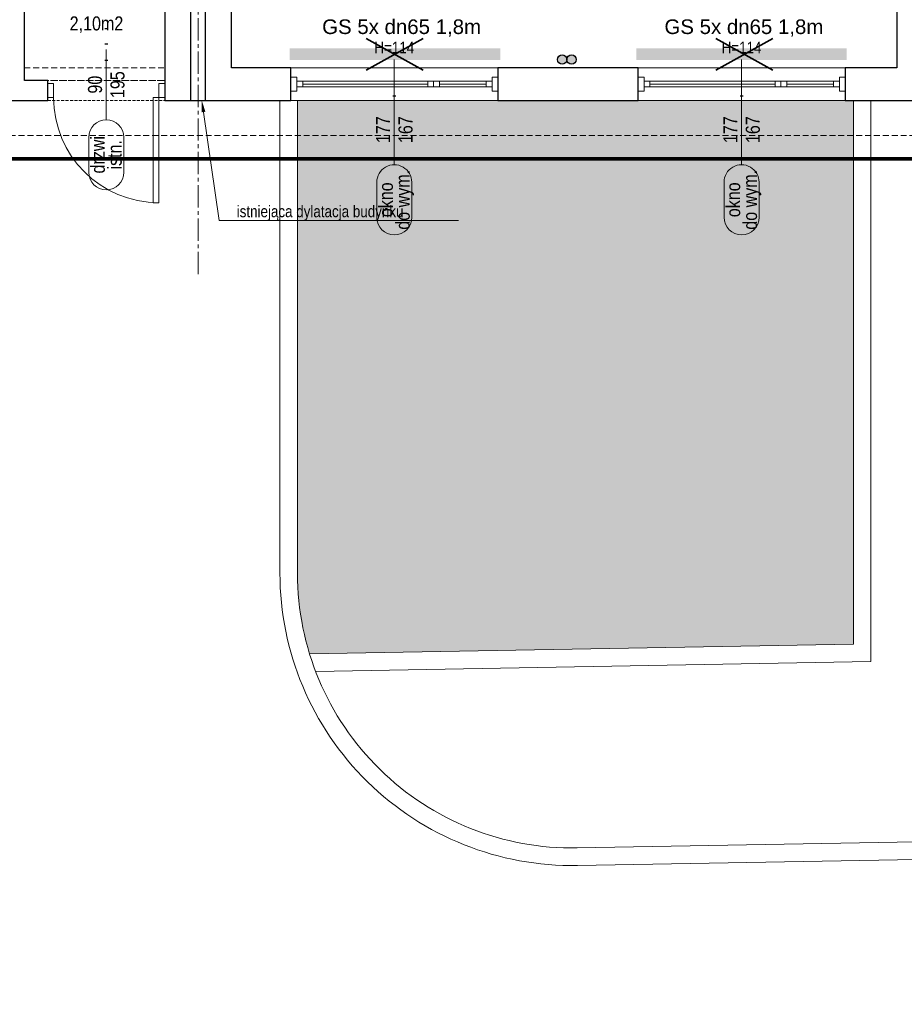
# Model space of a CAD drawing. Header units: millimetres. Extents: x -37445 to 120667, y -123620 to 254214.
# Tile 6 of 219: x 16410 to 23975, y -107733 to -99309. Entities that reach past the tile are written whole.
import ezdxf
from ezdxf import colors
from ezdxf.entities.mleader import LeaderData, LeaderLine
from ezdxf.enums import TextEntityAlignment as Align
from ezdxf.math import Vec2, Vec3

# ---------------------------------------------------------------- set-up
doc = ezdxf.new("R2010")
doc.units = ezdxf.units.MM
doc.linetypes.add('xref_ACAD-LSN_dyspozytornia_PW_rzuty_12$0$CENTER2', pattern=[28.575000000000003, 19.05, -3.175, 3.175, -3.175])
doc.linetypes.add('xref_ACAD-LSN_dyspozytornia_PW_rzuty_12$0$DASHED', pattern=[19.049999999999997, 12.7, -6.35])
for name, color, linetype, lineweight in [('DEMONTAŻE', 6, 'Continuous', 35), ('Inwentaryzacja$0$Leszno_dyspozytornia_inwentaryzacja$0$FL_grzejniki_istniejące', 1, 'Continuous', 40), ('xref', 8, 'Continuous', 13), ('xref_ACAD-LSN_dyspozytornia_PW_rzuty_12$0$A drzwi płytowe', 8, 'Continuous', 9), ('xref_ACAD-LSN_dyspozytornia_PW_rzuty_12$0$A hatch', 8, 'Continuous', 5), ('xref_ACAD-LSN_dyspozytornia_PW_rzuty_12$0$A opis', 8, 'Continuous', 13), ('xref_ACAD-LSN_dyspozytornia_PW_rzuty_12$0$A opis pom', 8, 'Continuous', 9), ('xref_ACAD-LSN_dyspozytornia_PW_rzuty_12$0$A opis pom pow', 8, 'Continuous', 9), ('xref_ACAD-LSN_dyspozytornia_PW_rzuty_12$0$A opis stolarka', 8, 'Continuous', 9), ('xref_ACAD-LSN_dyspozytornia_PW_rzuty_12$0$A opis stolarka NWD typ', 8, 'Continuous', 9), ('xref_ACAD-LSN_dyspozytornia_PW_rzuty_12$0$A opis stolarka NWD wyposażenie', 8, 'Continuous', 9), ('xref_ACAD-LSN_dyspozytornia_PW_rzuty_12$0$A widok wyżej', 8, 'xref_ACAD-LSN_dyspozytornia_PW_rzuty_12$0$DASHED', 9), ('xref_ACAD-LSN_dyspozytornia_PW_rzuty_12$0$A zakres', 8, 'Continuous', 13), ('xref_ACAD-LSN_dyspozytornia_PW_rzuty_12$0$A-Glaz', 8, 'Continuous', 9), ('xref_ACAD-LSN_dyspozytornia_PW_rzuty_12$0$A-Wall', 8, 'Continuous', 25), ('xref_ACAD-LSN_dyspozytornia_PW_rzuty_12$0$S-Grid-Iden', 8, 'xref_ACAD-LSN_dyspozytornia_PW_rzuty_12$0$CENTER2', 9)]:
    doc.layers.add(name, color=color, linetype=linetype, lineweight=lineweight)
doc.layers.add('Inwentaryzacja$0$Leszno_dyspozytornia_inwentaryzacja$0$Inwentarka_opis', color=7, linetype='Continuous')
doc.layers.add('Inwentaryzacja$0$Leszno_dyspozytornia_inwentaryzacja$0$Ogrzewanie+ct', color=7, linetype='Continuous')
doc.layers.add('xref_ACAD-LSN_dyspozytornia_PW_rzuty_12$0$A opis ppoż drzwi', color=8, linetype='Continuous', lineweight=13, transparency=0.25)
doc.layers.add('xref_ACAD-LSN_dyspozytornia_PW_rzuty_12$0$A opis ppoż okna', color=8, linetype='Continuous', lineweight=13, transparency=0.25)
doc.styles.add('Inwentaryzacja$0$Leszno_dyspozytornia_inwentaryzacja$0$Standard', font='arial.ttf')
doc.styles.add('xref_ACAD-LSN_dyspozytornia_PW_rzuty_12$0$STYL ASA', font='ARIALN.TTF')

# ---------------------------------------------------------------- blocks, each defined once
blk = doc.blocks.new('xref_ACAD-LSN_dyspozytornia_PW_rzuty_12$0$blok do okna')
for points in [[(28.5, 2.499999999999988), (33.5, 2.499999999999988), (33.5, -2.500000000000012), (28.5, -2.500000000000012)], [(33.5, 2.499999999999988), (38.5, 2.499999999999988), (38.5, -2.500000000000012), (33.5, -2.500000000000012)]]:
    blk.add_lwpolyline(points, close=True)
for points in [[(-78.5, -4.440892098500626e-16), (28.5, -4.44089209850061e-16)], [(38.5, -1.154631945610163e-14), (78.5, -4.440892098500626e-16)]]:
    blk.add_lwpolyline(points)
blk = doc.blocks.new('xref_ACAD-LSN_dyspozytornia_PW_rzuty_12$0$wtag_LEFT')
at = {"transparency": 33554687, "elevation": 5.768854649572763e-05}
for points in [[(-29.99999999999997, 0), (30.00000000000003, 0)], [(30.00000000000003, 0), (60.00000000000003, 0)]]:
    blk.add_lwpolyline(points, dxfattribs=at)
at = {"layer": 'xref_ACAD-LSN_dyspozytornia_PW_rzuty_12$0$A opis stolarka NWD typ', "transparency": 33554687, "elevation": 5.768854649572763e-05}
blk.add_lwpolyline([(-74.99999999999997, 15, 0.9999999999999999), (-74.99999999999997, -14.99999999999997), (-44.99999999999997, -14.99999999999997, 0.9999999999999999), (-44.99999999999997, 15)], format="xyb", close=True, dxfattribs=at)
at = {"ltscale": 0.1, "transparency": 33554687, "style": 'xref_ACAD-LSN_dyspozytornia_PW_rzuty_12$0$STYL ASA'}
blk.add_attdef('WINDOWS:PARAPET', text='', height=10, rotation=90, dxfattribs=at).set_placement((70.22468030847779, 0, 5.768854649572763e-05), align=Align.MIDDLE_CENTER)
blk.add_attdef('WINDOWS:SZEROKOŚĆ', text='', height=12, dxfattribs=at).set_placement((0, 0), align=Align.BOTTOM_CENTER)
blk.add_attdef('WINDOWS:WYSOKOŚĆ', text='', height=12, dxfattribs=at).set_placement((0, -3.600000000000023), align=Align.TOP_CENTER)
at = {"layer": 'xref_ACAD-LSN_dyspozytornia_PW_rzuty_12$0$A opis ppoż okna', "ltscale": 0.1, "transparency": 33554687, "style": 'xref_ACAD-LSN_dyspozytornia_PW_rzuty_12$0$STYL ASA'}
blk.add_attdef('WINDOWS:PPOŻ', text='', height=10, rotation=90, dxfattribs=at).set_placement((30, 0, 5.768854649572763e-05), align=Align.MIDDLE_CENTER)
at = {"layer": 'xref_ACAD-LSN_dyspozytornia_PW_rzuty_12$0$A opis stolarka NWD typ', "ltscale": 0.1, "transparency": 33554687, "style": 'xref_ACAD-LSN_dyspozytornia_PW_rzuty_12$0$STYL ASA'}
blk.add_attdef('WINDOWS:TYP', text='', height=12, dxfattribs=at).set_placement((-60.00000000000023, -2.400000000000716), align=Align.BOTTOM_CENTER)
blk.add_attdef('WINDOWS:PODTYP', text='', height=12, dxfattribs=at).set_placement((-60.00000000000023, -1.200000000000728), align=Align.TOP_CENTER)
blk = doc.blocks.new('xref_ACAD-LSN_dyspozytornia_PW_rzuty_12$0$środek')
blk.add_line((0, 0), (0, -10))
blk = doc.blocks.new('xref_ACAD-LSN_dyspozytornia_PW_rzuty_12$0$ddtag_DOWN')
at = {"transparency": 33554687}
blk.add_lwpolyline([(0, -30), (0, 30)], dxfattribs=at)
at = {"layer": 'xref_ACAD-LSN_dyspozytornia_PW_rzuty_12$0$A opis stolarka NWD typ', "transparency": 33554687}
blk.add_lwpolyline([(15, -74.99999999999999, -0.9999999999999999), (-15, -74.99999999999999), (-15, -45, -0.9999999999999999), (15, -45)], format="xyb", close=True, dxfattribs=at)
at = {"ltscale": 0.1, "transparency": 33554687, "style": 'xref_ACAD-LSN_dyspozytornia_PW_rzuty_12$0$STYL ASA'}
blk.add_attdef('DOORS:SZEROKOŚĆ', text='', height=12, rotation=90, dxfattribs=at).set_placement((0, 0, -5.768854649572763e-05), align=Align.BOTTOM_CENTER)
blk.add_attdef('DOORS:WYSOKOŚĆ', text='', height=12, rotation=90, dxfattribs=at).set_placement((3.600000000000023, -5.115907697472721e-13, -5.768854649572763e-05), align=Align.TOP_CENTER)
blk.add_attdef('DOORS:AKUSTYKA', text='', height=10, dxfattribs=at).set_placement((0, 49), align=Align.MIDDLE_CENTER)
at = {"layer": 'xref_ACAD-LSN_dyspozytornia_PW_rzuty_12$0$A opis ppoż drzwi', "ltscale": 0.1, "transparency": 33554687, "style": 'xref_ACAD-LSN_dyspozytornia_PW_rzuty_12$0$STYL ASA'}
blk.add_attdef('DOORS:PPOŻ', text='', height=10, dxfattribs=at).set_placement((0, 36), align=Align.MIDDLE_CENTER)
at = {"layer": 'xref_ACAD-LSN_dyspozytornia_PW_rzuty_12$0$A opis stolarka NWD typ', "ltscale": 0.1, "transparency": 33554687, "style": 'xref_ACAD-LSN_dyspozytornia_PW_rzuty_12$0$STYL ASA'}
blk.add_attdef('DOORS:PODTYP', text='', height=12, rotation=90, dxfattribs=at).set_placement((1.199999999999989, -59.99999999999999, -5.768854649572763e-05), align=Align.TOP_CENTER)
blk.add_attdef('DOORS:TYP', text='', height=12, rotation=90, dxfattribs=at).set_placement((2.400000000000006, -59.99999999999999, -5.768854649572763e-05), align=Align.BOTTOM_CENTER)
at = {"layer": 'xref_ACAD-LSN_dyspozytornia_PW_rzuty_12$0$A opis stolarka NWD wyposażenie', "ltscale": 0.1, "transparency": 33554687, "style": 'xref_ACAD-LSN_dyspozytornia_PW_rzuty_12$0$STYL ASA'}
blk.add_attdef('DOORS:WYPOSAŻENIE', text='', height=10, dxfattribs=at).set_placement((1.4210854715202e-14, 22), align=Align.MIDDLE_CENTER)
blk = doc.blocks.new('xref_ACAD-LSN_dyspozytornia_PW_rzuty_12$0$tag wn')
blk.add_lwpolyline([(-25, -7.5), (25, -7.5), (25, 7.5), (-25, 7.5)], close=True)
at = {"style": 'xref_ACAD-LSN_dyspozytornia_PW_rzuty_12$0$STYL ASA'}
blk.add_attdef('ROOM:NO', text='', height=6, dxfattribs=at).set_placement((0, 0), align=Align.MIDDLE_CENTER)
at = {"layer": 'xref_ACAD-LSN_dyspozytornia_PW_rzuty_12$0$A opis pom pow', "style": 'xref_ACAD-LSN_dyspozytornia_PW_rzuty_12$0$STYL ASA'}
blk.add_attdef('ROOM:AREA', text='', height=6, dxfattribs=at).set_placement((0, -15), align=Align.MIDDLE_CENTER)
blk = doc.blocks.new('Inwentaryzacja$0$Leszno_dyspozytornia_inwentaryzacja$0$og')
at = {"layer": 'Inwentaryzacja$0$Leszno_dyspozytornia_inwentaryzacja$0$Ogrzewanie+ct'}
h = blk.add_hatch(color=256, dxfattribs=at)
h.paths.add_polyline_path([(51581.53953533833, -99588.55235010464, 1), (51501.53953533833, -99588.55235010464, 1)])
h.paths.add_polyline_path([(51661.53953533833, -99588.55235010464, 0.9999999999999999), (51581.53953533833, -99588.55235010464, 0.9999999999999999)])
for centre in [(51541.53953533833, -99588.55235010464), (51621.53953533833, -99588.55235010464)]:
    blk.add_circle(centre, 40, dxfattribs=at)
blk = doc.blocks.new('x')
at = {"layer": 'DEMONTAŻE'}
for p, q in [((116509.372233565, 10201.14118175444), (116996.2673200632, 10470.9073783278)), ((116509.372233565, 10470.9073783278), (116996.2673200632, 10201.14118175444))]:
    blk.add_line(p, q, dxfattribs=at)
blk = doc.blocks.new('xref_ACAD-LSN_dyspozytornia_PW_rzuty_12')
at = {"layer": 'xref_ACAD-LSN_dyspozytornia_PW_rzuty_12$0$A hatch', "transparency": 33554495}
h = blk.add_hatch(dxfattribs=at)
h.set_pattern_fill('GRASS', color=256, scale=4)
h.set_pattern_definition([(90, (0, -10000), (-71.84204896, 71.84204896), [19.05, -124.63409792]), (45, (0, -10000), (-71.84204896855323, 71.84204896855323), [19.05, -82.55]), (135, (0, -10000), (-71.84204896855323, -71.84204896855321), [19.05, -82.55])])
edge = h.paths.add_edge_path()
edge.add_spline(control_points=[(73831.49537236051, 78934.68389895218), (73821.36042332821, 78950.88863215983), (73811.24191423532, 78967.06689592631), (73777.87336999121, 79019.68689474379), (73754.29025571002, 79055.7257734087), (73718.41295725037, 79105.3625960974), (73707.36062049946, 79120.02628679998), (73684.5224270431, 79148.7496570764), (73672.73727794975, 79162.80854113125), (73654.37669912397, 79183.3558576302), (73648.13772420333, 79190.12106444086), (73632.68528726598, 79206.36703788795), (73623.35011724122, 79215.75976406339), (73602.49878292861, 79235.86142743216), (73590.89256159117, 79246.5028439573), (73522.60170751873, 79306.13504925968), (73459.3689372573, 79349.99570612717), (73322.17585606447, 79426.90115018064), (73248.21759027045, 79459.94431247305), (73069.96663668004, 79523.19509479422), (72963.11599133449, 79549.7691875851), (72743.28333597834, 79584.7270513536), (72630.30225323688, 79593.1116682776), (72404.8752191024, 79591.7226327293), (72292.42944651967, 79581.94889123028), (72113.07049313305, 79550.95862149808), (72044.06797107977, 79534.984529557), (71910.8954184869, 79495.4976859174), (71846.72573203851, 79471.98481152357), (71725.02086586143, 79417.48038708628), (71667.48643031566, 79386.48901199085), (71560.83007797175, 79317.10625360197), (71511.70912723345, 79278.71606506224), (71449.299355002, 79219.14138223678), (71431.82100063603, 79200.981101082), (71407.01461765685, 79172.78947928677), (71398.98099836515, 79163.23372185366), (71383.39910032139, 79143.80527357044), (71375.85356427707, 79133.93117964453), (71359.01062101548, 79110.82077989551), (71349.87447081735, 79097.4756480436), (71316.17946671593, 79045.23532960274), (71294.19464417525, 79004.53466454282), (71248.09081474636, 78905.25645858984), (71225.83886623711, 78845.34303338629), (71186.66330036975, 78721.60116034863), (71169.73999385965, 78657.77547403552), (71142.39748591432, 78545.80350429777), (71131.45516007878, 78498.07668736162), (71120.4976968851, 78450.28156009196)], knot_values=[0, 0, 0, 0, 57.20706503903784, 57.20706503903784, 187.1819562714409, 187.1819562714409, 242.9538798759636, 242.9538798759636, 298.7258034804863, 298.7258034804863, 326.6117652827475, 326.6117652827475, 366.5321082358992, 366.5321082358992, 413.6403352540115, 413.6403352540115, 636.6013387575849, 636.6013387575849, 859.5623422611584, 859.5623422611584, 1147.494799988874, 1147.494799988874, 1435.42725771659, 1435.42725771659, 1723.359715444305, 1723.359715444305, 1909.892426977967, 1909.892426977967, 2096.425138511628, 2096.425138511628, 2282.957850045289, 2282.957850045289, 2469.49056157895, 2469.49056157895, 2547.228376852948, 2547.228376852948, 2586.097284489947, 2586.097284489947, 2624.966192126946, 2624.966192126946, 2675.594062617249, 2675.594062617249, 2819.436148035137, 2819.436148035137, 3012.724073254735, 3012.724073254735, 3206.011998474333, 3206.011998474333, 3347.114496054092, 3347.114496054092, 3347.114496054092, 3347.114496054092], degree=3, periodic=0)
edge.add_line((71120.4976968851, 78450.28156009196), (73831.4953723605, 78934.68389895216))
h.paths.add_polyline_path([(69699.19427511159, 79521.75866006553), (65252.06331730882, 79442.81853932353), (65252.06331730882, 78327.21501154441), (70701.67605661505, 78327.21501154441), (70701.67605661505, 78536.91380562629, 0.4194217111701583)])
h.paths.add_polyline_path([(66521.5854338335, 80689.2203145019), (65352.684490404, 80689.2203145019), (65352.684490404, 80659.2203145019), (65323.184490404, 80659.2203145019), (65323.184490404, 80689.2203145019), (65229.93869189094, 80689.2203145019), (65239.63971624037, 80142.70828359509), (66521.5854338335, 80165.46384233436)])
edge = h.paths.add_edge_path()
edge.add_line((67744.60449732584, 80689.2203145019), (68718.73525109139, 80689.2203145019))
edge.add_line((68718.73525109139, 80689.2203145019), (68718.73525109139, 80265.30380589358))
edge.add_arc((68483.73525109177, 80265.30380589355), 234.9999999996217, -15.040193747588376, 7.105427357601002e-12, ccw=False)
edge.add_line((68710.68509664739, 80204.32210698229), (67744.60449732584, 80187.1734059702))
edge.add_line((67744.60449732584, 80187.1734059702), (67744.60449732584, 80689.2203145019))
edge = h.paths.add_edge_path()
edge.add_line((69340.24443135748, 80689.2203145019), (69815.684490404, 80689.2203145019))
edge.add_line((69815.684490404, 80689.2203145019), (69815.684490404, 80223.93672736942))
edge.add_line((69815.684490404, 80223.93672736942), (69350.60182599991, 80215.681139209))
edge.add_arc((69575.24443135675, 80284.67896423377), 234.9999999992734, 179.9999999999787, 197.0740716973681, ccw=False)
edge.add_line((69340.24443135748, 80284.67896423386), (69340.24443135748, 80689.2203145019))
edge = h.paths.add_edge_path()
edge.add_line((70216.684490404, 80539.2203145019), (71051.684490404, 80539.2203145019))
edge.add_line((71051.684490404, 80539.2203145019), (71051.684490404, 80689.2203145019))
edge.add_line((71051.684490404, 80689.2203145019), (71234.684490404, 80689.2203145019))
edge.add_line((71234.684490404, 80689.2203145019), (71234.684490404, 80312.98154672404))
edge.add_arc((71169.68449040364, 80312.98154672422), 65.0000000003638, 271.0169389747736, 359.99999999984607, ccw=False)
edge.add_line((71170.83811050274, 80247.99178475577), (70216.684490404, 80231.09201850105))
edge.add_line((70216.684490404, 80231.09201850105), (70216.684490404, 80539.2203145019))
edge = h.paths.add_edge_path()
edge.add_line((72662.67849216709, 80689.2203145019), (72890.684490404, 80689.2203145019))
edge.add_line((72890.684490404, 80689.2203145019), (72890.684490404, 80659.2203145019))
edge.add_line((72890.684490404, 80659.2203145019), (72903.684490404, 80659.2203145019))
edge.add_line((72903.684490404, 80659.2203145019), (72901.84927252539, 80108.69183261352))
edge.add_arc((72897.6784921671, 80343.6548181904), 235.0000000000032, 180, 271.0169389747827, ccw=False)
edge.add_line((72662.67849216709, 80343.6548181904), (72662.67849216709, 80689.2203145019))
at = {"layer": 'xref_ACAD-LSN_dyspozytornia_PW_rzuty_12$0$A drzwi płytowe', "linetype": 'Continuous', "lineweight": 9, "ltscale": 0.2}
for points in [[(69131.684490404, 80703.72031450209), (69126.684490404, 80703.72031450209), (69126.684490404, 80691.72031450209), (69131.684490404, 80691.72031450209)], [(69221.684490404, 80703.72031450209), (69226.684490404, 80703.72031450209), (69226.684490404, 80691.72031450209), (69221.684490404, 80691.72031450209)]]:
    blk.add_lwpolyline(points, close=True, dxfattribs=at)
at = {"layer": 'xref_ACAD-LSN_dyspozytornia_PW_rzuty_12$0$A drzwi płytowe', "linetype": 'Continuous', "lineweight": 9}
blk.add_lwpolyline([(69221.684490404, 80691.72031450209), (69216.684490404, 80691.72031450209), (69216.684490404, 80601.72031450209), (69221.684490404, 80601.72031450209)], close=True, dxfattribs=at)
at = {"layer": 'xref_ACAD-LSN_dyspozytornia_PW_rzuty_12$0$A drzwi płytowe', "linetype": 'Continuous', "lineweight": 9, "ltscale": 0.2}
blk.add_arc((69221.684490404, 80691.72031450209), 90, 180, 270, dxfattribs=at)
at = {"layer": 'xref_ACAD-LSN_dyspozytornia_PW_rzuty_12$0$A hatch'}
for points in [[(69325.24443135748, 80689.2203145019), (69325.24443135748, 80284.67896423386, 0.419421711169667), (69579.68143173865, 80034.71834127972), (71174.12149078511, 80063.02092376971, 0.4090245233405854), (71419.684490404, 80312.98154672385), (71419.684490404, 80689.2203145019)], [(69340.24443135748, 80689.2203145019), (69340.24443135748, 80284.67896423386, 0.4194217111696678), (69579.41521171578, 80049.71597865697), (71173.85527076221, 80078.01856114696, 0.409024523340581), (71404.684490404, 80312.98154672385), (71404.684490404, 80689.2203145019)]]:
    blk.add_lwpolyline(points, format="xyb", dxfattribs=at)
for points in [[(69815.684490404, 80689.2203145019), (69815.684490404, 80223.93672736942), (69350.60182599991, 80215.681139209)], [(69830.684490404, 80689.2203145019), (69830.684490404, 80209.2006263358), (69355.73527714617, 80200.76989906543)]]:
    blk.add_lwpolyline(points, dxfattribs=at)
at = {"layer": 'xref_ACAD-LSN_dyspozytornia_PW_rzuty_12$0$A widok wyżej', "linetype": 'xref_ACAD-LSN_dyspozytornia_PW_rzuty_12$0$DASHED', "lineweight": 9, "ltscale": 0.2}
for p, q in [((69511.684490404, 80717.22031450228), (69334.684490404, 80717.22031450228)), ((69808.684490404, 80717.22031450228), (69631.684490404, 80717.22031450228)), ((69226.684490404, 80706.22031450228), (69126.684490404, 80706.22031450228)), ((69126.684490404, 80689.2203145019), (69226.684490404, 80689.2203145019)), ((69334.684490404, 80689.2203145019), (69511.684490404, 80689.2203145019)), ((69631.684490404, 80689.2203145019), (69808.684490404, 80689.2203145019))]:
    blk.add_line(p, q, dxfattribs=at)
at = {"layer": 'xref_ACAD-LSN_dyspozytornia_PW_rzuty_12$0$A widok wyżej', "ltscale": 0.4}
for points in [[(69106.684490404, 80717.22031450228), (69226.684490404, 80717.22031450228)], [(69106.684490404, 80706.22031450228), (69226.684490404, 80706.22031450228)], [(65352.684490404, 80659.2203145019), (72855.684490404, 80659.2203145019)]]:
    blk.add_lwpolyline(points, dxfattribs=at)
at = {"layer": 'xref_ACAD-LSN_dyspozytornia_PW_rzuty_12$0$A zakres', "linetype": 'xref_ACAD-LSN_dyspozytornia_PW_rzuty_12$0$DASHED', "const_width": 3}
blk.add_lwpolyline([(67446.184490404, 82031.22031450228), (67446.184490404, 80639.22031450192), (72869.684490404, 80639.2203145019), (72869.684490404, 82031.22031450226)], close=True, dxfattribs=at)
at = {"layer": 'xref_ACAD-LSN_dyspozytornia_PW_rzuty_12$0$A-Glaz', "linetype": 'Continuous', "lineweight": 9}
for p, q in [((69334.684490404, 80717.22031450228), (69511.684490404, 80717.22031450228)), ((69631.684490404, 80717.22031450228), (69808.684490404, 80717.22031450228)), ((69344.684490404, 80700.72031450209), (69344.684490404, 80705.72031450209)), ((69501.684490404, 80700.72031450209), (69501.684490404, 80705.72031450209)), ((69641.684490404, 80700.72031450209), (69641.684490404, 80705.72031450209)), ((69798.684490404, 80700.72031450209), (69798.684490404, 80705.72031450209)), ((69334.684490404, 80689.2203145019), (69511.684490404, 80689.2203145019)), ((69631.684490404, 80689.2203145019), (69808.684490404, 80689.2203145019))]:
    blk.add_line(p, q, dxfattribs=at)
for points in [[(69339.684490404, 80709.22031450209), (69334.684490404, 80709.22031450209), (69334.684490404, 80697.22031450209), (69339.684490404, 80697.22031450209)], [(69506.684490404, 80709.22031450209), (69511.684490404, 80709.22031450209), (69511.684490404, 80697.22031450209), (69506.684490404, 80697.22031450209)], [(69636.684490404, 80709.22031450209), (69631.684490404, 80709.22031450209), (69631.684490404, 80697.22031450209), (69636.684490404, 80697.22031450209)], [(69803.684490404, 80709.22031450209), (69808.684490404, 80709.22031450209), (69808.684490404, 80697.22031450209), (69803.684490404, 80697.22031450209)], [(69339.684490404, 80700.72031450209), (69339.684490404, 80705.72031450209), (69506.684490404, 80705.72031450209), (69506.684490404, 80700.72031450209)], [(69636.684490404, 80700.72031450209), (69636.684490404, 80705.72031450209), (69803.684490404, 80705.72031450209), (69803.684490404, 80700.72031450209)]]:
    blk.add_lwpolyline(points, close=True, dxfattribs=at)
at = {"layer": 'xref_ACAD-LSN_dyspozytornia_PW_rzuty_12$0$A-Wall', "linetype": 'Continuous', "lineweight": 25}
for p, q in [((69283.684490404, 80717.22031450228), (69283.684490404, 81025.22031450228)), ((69852.684490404, 81029.22031450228), (69852.684490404, 80717.22031450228)), ((69106.684490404, 80717.22031450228), (69106.684490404, 80883.22031450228)), ((69226.684490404, 80883.22031450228), (69226.684490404, 80689.2203145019)), ((69106.684490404, 80706.22031450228), (69106.684490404, 80717.22031450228)), ((69334.684490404, 80717.22031450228), (69283.684490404, 80717.22031450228)), ((69334.684490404, 80689.2203145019), (69334.684490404, 80717.22031450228)), ((69511.684490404, 80717.22031450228), (69511.684490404, 80689.2203145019)), ((69631.684490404, 80717.22031450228), (69511.684490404, 80717.22031450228)), ((69631.684490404, 80689.2203145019), (69631.684490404, 80717.22031450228)), ((69808.684490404, 80717.22031450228), (69808.684490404, 80689.2203145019)), ((69852.684490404, 80717.22031450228), (69808.684490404, 80717.22031450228)), ((69126.684490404, 80706.22031450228), (69106.684490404, 80706.22031450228)), ((69126.684490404, 80689.2203145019), (69126.684490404, 80706.22031450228)), ((69093.684490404, 80689.2203145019), (69106.684490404, 80689.2203145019)), ((69106.684490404, 80689.2203145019), (69126.684490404, 80689.2203145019)), ((69226.684490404, 80689.2203145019), (69334.684490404, 80689.2203145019)), ((69511.684490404, 80689.2203145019), (69631.684490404, 80689.2203145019)), ((69808.684490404, 80689.2203145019), (69931.684490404, 80689.2203145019))]:
    blk.add_line(p, q, dxfattribs=at)
at = {"layer": 'xref_ACAD-LSN_dyspozytornia_PW_rzuty_12$0$A-Wall'}
for points in [[(69248.684490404, 81025.22031450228), (69248.684490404, 80689.2203145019)], [(69261.684490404, 80689.2203145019), (69261.684490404, 81025.22031450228)]]:
    blk.add_lwpolyline(points, dxfattribs=at)
at = {"layer": 'xref_ACAD-LSN_dyspozytornia_PW_rzuty_12$0$S-Grid-Iden'}
blk.add_lwpolyline([(69255.184490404, 82131.22031450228), (69255.184490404, 80539.2203145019)], dxfattribs=at)
at = {"layer": 'xref_ACAD-LSN_dyspozytornia_PW_rzuty_12$0$A drzwi płytowe', "linetype": 'Continuous', "lineweight": 9, "ltscale": 0.2, "rotation": 180}
blk.add_blockref('xref_ACAD-LSN_dyspozytornia_PW_rzuty_12$0$środek', (69176.684490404, 80697.72031450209), dxfattribs=at)
at = {"layer": 'xref_ACAD-LSN_dyspozytornia_PW_rzuty_12$0$A opis pom', "linetype": 'Continuous', "lineweight": 9, "xscale": 2, "yscale": 2, "zscale": 2}
blk.add_blockref('xref_ACAD-LSN_dyspozytornia_PW_rzuty_12$0$tag wn', (69168.34719900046, 80785.09259424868), dxfattribs=at).add_auto_attribs({'ROOM:NO': '21A', 'ROOM:AREA': '2,10m2'})
at = {"layer": 'xref_ACAD-LSN_dyspozytornia_PW_rzuty_12$0$A opis stolarka', "linetype": 'Continuous', "lineweight": 9}
ref = blk.add_blockref('xref_ACAD-LSN_dyspozytornia_PW_rzuty_12$0$ddtag_DOWN', (69176.684490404, 80702.72031450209, 5.768854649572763e-05), dxfattribs=at)
ref.add_attrib('DOORS:AKUSTYKA', '-', dxfattribs={"layer": '0', "ltscale": 0.1, "height": 10, "style": 'xref_ACAD-LSN_dyspozytornia_PW_rzuty_12$0$STYL ASA'}).set_placement((69176.684490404, 80751.72031450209, 5.768854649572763e-05), align=Align.MIDDLE_CENTER)
ref.add_attrib('DOORS:PPOŻ', '-', dxfattribs={"layer": 'xref_ACAD-LSN_dyspozytornia_PW_rzuty_12$0$A opis ppoż drzwi', "ltscale": 0.1, "height": 10, "style": 'xref_ACAD-LSN_dyspozytornia_PW_rzuty_12$0$STYL ASA'}).set_placement((69176.684490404, 80738.72031450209, 5.768854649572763e-05), align=Align.MIDDLE_CENTER)
ref.add_attrib('DOORS:WYSOKOŚĆ', '195', dxfattribs={"layer": '0', "ltscale": 0.1, "height": 12, "rotation": 90, "style": 'xref_ACAD-LSN_dyspozytornia_PW_rzuty_12$0$STYL ASA'}).set_placement((69180.28449040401, 80702.72031450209), align=Align.TOP_CENTER)
ref.add_attrib('DOORS:SZEROKOŚĆ', '90', dxfattribs={"layer": '0', "ltscale": 0.1, "height": 12, "rotation": 90, "style": 'xref_ACAD-LSN_dyspozytornia_PW_rzuty_12$0$STYL ASA'}).set_placement((69176.684490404, 80702.72031450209), align=Align.BOTTOM_CENTER)
ref.add_attrib('DOORS:PODTYP', 'istn.', dxfattribs={"layer": 'xref_ACAD-LSN_dyspozytornia_PW_rzuty_12$0$A opis stolarka NWD typ', "ltscale": 0.1, "height": 12, "rotation": 90, "style": 'xref_ACAD-LSN_dyspozytornia_PW_rzuty_12$0$STYL ASA'}).set_placement((69177.884490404, 80642.72031450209), align=Align.TOP_CENTER)
ref.add_attrib('DOORS:TYP', 'drzwi', dxfattribs={"layer": 'xref_ACAD-LSN_dyspozytornia_PW_rzuty_12$0$A opis stolarka NWD typ', "ltscale": 0.1, "height": 12, "rotation": 90, "style": 'xref_ACAD-LSN_dyspozytornia_PW_rzuty_12$0$STYL ASA'}).set_placement((69179.084490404, 80642.72031450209), align=Align.BOTTOM_CENTER)
ref.add_attrib('DOORS:WYPOSAŻENIE', '-', dxfattribs={"layer": 'xref_ACAD-LSN_dyspozytornia_PW_rzuty_12$0$A opis stolarka NWD wyposażenie', "ltscale": 0.1, "height": 10, "style": 'xref_ACAD-LSN_dyspozytornia_PW_rzuty_12$0$STYL ASA'}).set_placement((69176.684490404, 80724.72031450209, 5.768854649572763e-05), align=Align.MIDDLE_CENTER)
ref = blk.add_blockref('xref_ACAD-LSN_dyspozytornia_PW_rzuty_12$0$wtag_LEFT', (69423.0188621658, 80664.2203145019, -20.0000576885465), dxfattribs=dict(at, rotation=89.99999999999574))
ref.add_attrib('WINDOWS:TYP', 'okno', dxfattribs={"layer": 'xref_ACAD-LSN_dyspozytornia_PW_rzuty_12$0$A opis stolarka NWD typ', "ltscale": 0.1, "height": 12, "rotation": 90, "style": 'xref_ACAD-LSN_dyspozytornia_PW_rzuty_12$0$STYL ASA'}).set_placement((69425.4188621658, 80604.2203145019, -20.0000576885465), align=Align.BOTTOM_CENTER)
ref.add_attrib('WINDOWS:PODTYP', 'do wym.', dxfattribs={"layer": 'xref_ACAD-LSN_dyspozytornia_PW_rzuty_12$0$A opis stolarka NWD typ', "ltscale": 0.1, "height": 12, "rotation": 90, "style": 'xref_ACAD-LSN_dyspozytornia_PW_rzuty_12$0$STYL ASA'}).set_placement((69424.2188621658, 80604.2203145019, -20.0000576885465), align=Align.TOP_CENTER)
ref.add_attrib('WINDOWS:SZEROKOŚĆ', '177', dxfattribs={"layer": '0', "ltscale": 0.1, "height": 12, "rotation": 90, "style": 'xref_ACAD-LSN_dyspozytornia_PW_rzuty_12$0$STYL ASA'}).set_placement((69423.0188621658, 80664.2203145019, -20.0000576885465), align=Align.BOTTOM_CENTER)
ref.add_attrib('WINDOWS:WYSOKOŚĆ', '167', dxfattribs={"layer": '0', "ltscale": 0.1, "height": 12, "rotation": 90, "style": 'xref_ACAD-LSN_dyspozytornia_PW_rzuty_12$0$STYL ASA'}).set_placement((69426.61886216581, 80664.2203145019, -20.0000576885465), align=Align.TOP_CENTER)
ref.add_attrib('WINDOWS:PPOŻ', '-', dxfattribs={"layer": 'xref_ACAD-LSN_dyspozytornia_PW_rzuty_12$0$A opis ppoż okna', "ltscale": 0.1, "height": 10, "style": 'xref_ACAD-LSN_dyspozytornia_PW_rzuty_12$0$STYL ASA'}).set_placement((69423.0188621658, 80694.2203145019, -20), align=Align.MIDDLE_CENTER)
ref.add_attrib('WINDOWS:PARAPET', 'H=114', dxfattribs={"layer": '0', "ltscale": 0.1, "height": 10, "style": 'xref_ACAD-LSN_dyspozytornia_PW_rzuty_12$0$STYL ASA'}).set_placement((69423.0188621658, 80734.44499481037, -20), align=Align.MIDDLE_CENTER)
ref = blk.add_blockref('xref_ACAD-LSN_dyspozytornia_PW_rzuty_12$0$wtag_LEFT', (69720.0188621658, 80664.2203145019, -20.0000576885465), dxfattribs=dict(at, rotation=89.99999999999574))
ref.add_attrib('WINDOWS:TYP', 'okno', dxfattribs={"layer": 'xref_ACAD-LSN_dyspozytornia_PW_rzuty_12$0$A opis stolarka NWD typ', "ltscale": 0.1, "height": 12, "rotation": 90, "style": 'xref_ACAD-LSN_dyspozytornia_PW_rzuty_12$0$STYL ASA'}).set_placement((69722.4188621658, 80604.2203145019, -20.0000576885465), align=Align.BOTTOM_CENTER)
ref.add_attrib('WINDOWS:PODTYP', 'do wym.', dxfattribs={"layer": 'xref_ACAD-LSN_dyspozytornia_PW_rzuty_12$0$A opis stolarka NWD typ', "ltscale": 0.1, "height": 12, "rotation": 90, "style": 'xref_ACAD-LSN_dyspozytornia_PW_rzuty_12$0$STYL ASA'}).set_placement((69721.2188621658, 80604.2203145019, -20.0000576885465), align=Align.TOP_CENTER)
ref.add_attrib('WINDOWS:SZEROKOŚĆ', '177', dxfattribs={"layer": '0', "ltscale": 0.1, "height": 12, "rotation": 90, "style": 'xref_ACAD-LSN_dyspozytornia_PW_rzuty_12$0$STYL ASA'}).set_placement((69720.0188621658, 80664.2203145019, -20.0000576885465), align=Align.BOTTOM_CENTER)
ref.add_attrib('WINDOWS:WYSOKOŚĆ', '167', dxfattribs={"layer": '0', "ltscale": 0.1, "height": 12, "rotation": 90, "style": 'xref_ACAD-LSN_dyspozytornia_PW_rzuty_12$0$STYL ASA'}).set_placement((69723.61886216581, 80664.2203145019, -20.0000576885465), align=Align.TOP_CENTER)
ref.add_attrib('WINDOWS:PPOŻ', '-', dxfattribs={"layer": 'xref_ACAD-LSN_dyspozytornia_PW_rzuty_12$0$A opis ppoż okna', "ltscale": 0.1, "height": 10, "style": 'xref_ACAD-LSN_dyspozytornia_PW_rzuty_12$0$STYL ASA'}).set_placement((69720.0188621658, 80694.2203145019, -20), align=Align.MIDDLE_CENTER)
ref.add_attrib('WINDOWS:PARAPET', 'H=114', dxfattribs={"layer": '0', "ltscale": 0.1, "height": 10, "style": 'xref_ACAD-LSN_dyspozytornia_PW_rzuty_12$0$STYL ASA'}).set_placement((69720.0188621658, 80734.44499481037, -20), align=Align.MIDDLE_CENTER)
at = {"layer": 'xref_ACAD-LSN_dyspozytornia_PW_rzuty_12$0$A-Glaz', "linetype": 'Continuous', "lineweight": 9, "extrusion": (0, 0, -1), "zscale": -1, "rotation": 180}
for p in [(-69423.184490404, 80703.22031450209), (-69720.184490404, 80703.22031450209)]:
    blk.add_blockref('xref_ACAD-LSN_dyspozytornia_PW_rzuty_12$0$blok do okna', p, dxfattribs=at)
at = {"layer": 'xref_ACAD-LSN_dyspozytornia_PW_rzuty_12$0$A opis', "linetype": 'Continuous', "lineweight": 9}
ml = blk.add_multileader_mtext('Standard', dxfattribs=at)
ml.set_content('istniejąca dylatacja budynku', color=256, style='xref_ACAD-LSN_dyspozytornia_PW_rzuty_12$0$STYL ASA')
ml.set_leader_properties()
ml.build(insert=Vec2(0, 0))
ml.multileader.update_dxf_attribs({"text_left_attachment_type": 6, "text_right_attachment_type": 6, "dogleg_length": 3, "arrow_head_size": 10})
ctx = ml.context
ctx.base_point, ctx.char_height, ctx.arrow_head_size, ctx.landing_gap_size, ctx.plane_origin = Vec3(69278.2532722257, 80586.3911459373), 10, 10, 10, Vec3(68994.05575788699, 80092.99775506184)
ctx.left_attachment, ctx.right_attachment = 6, 6
notes = []
notes.append((ctx, [(0, (1, 1, 0), (69273.26123190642, 80586.39818571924), (1, 0), 4.992040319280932, [(0, [(69258.434490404, 80689.2203145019)], 0, [])])]))
ctx.mtext.insert, ctx.mtext.width, ctx.mtext.line_spacing_factor, ctx.mtext.flow_direction = Vec3(69288.2532722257, 80599.33111865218), 91.73818010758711, 0.9600000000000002, 5
for ctx, leaders in notes:
    for number, flags, end, landing, length, lines in leaders:
        leader = LeaderData()
        leader.index, (leader.has_last_leader_line, leader.has_dogleg_vector, leader.attachment_direction) = number, flags
        leader.last_leader_point, leader.dogleg_vector, leader.dogleg_length = Vec3(end), Vec3(landing), length
        for number, points, colour, breaks in lines:
            line = LeaderLine()
            line.index, line.vertices, line.color, line.breaks = number, Vec3.list(points), colors.encode_raw_color(colour), breaks
            leader.lines.append(line)
        ctx.leaders.append(leader)

msp = doc.modelspace()

# ---------------------------------------------------------------- block references
at = {"layer": 'xref', "xscale": 10, "yscale": 10, "zscale": 10}
msp.add_blockref('xref_ACAD-LSN_dyspozytornia_PW_rzuty_12', (-674616.84490404, -906892.203145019), dxfattribs=at)

# ---------------------------------------------------------------- next in the draw order: linework, layer by layer
at = {"layer": 'Inwentaryzacja$0$Leszno_dyspozytornia_inwentaryzacja$0$FL_grzejniki_istniejące', "ltscale": 150, "const_width": 100}
for points in [[(18718.99198309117, -99603.29207263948), (20518.99198309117, -99603.29207263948)], [(21683.34371761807, -99603.29207263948), (23483.34371761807, -99603.29207263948)]]:
    msp.add_lwpolyline(points, dxfattribs=at)

# ---------------------------------------------------------------- next in the draw order: block references
at = {"layer": 'DEMONTAŻE'}
for p in [(-97135.74888482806, -109941.1394013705), (-94145.02282933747, -109941.1394013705)]:
    msp.add_blockref('x', p, dxfattribs=at)
at = {"layer": 'Inwentaryzacja$0$Leszno_dyspozytornia_inwentaryzacja$0$Ogrzewanie+ct', "rotation": 360}
msp.add_blockref('Inwentaryzacja$0$Leszno_dyspozytornia_inwentaryzacja$0$og', (-30492.45258824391, -61.80137120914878), dxfattribs=at)

# ---------------------------------------------------------------- next in the draw order: leaders
at = {"layer": 'Inwentaryzacja$0$Leszno_dyspozytornia_inwentaryzacja$0$Inwentarka_opis', "lineweight": 9}
ml = msp.add_multileader_mtext('Standard', dxfattribs=at)
ml.set_content('19ż', color=256, style='Inwentaryzacja$0$Leszno_dyspozytornia_inwentaryzacja$0$Standard')
ml.set_leader_properties(color=256)
ml.build(insert=Vec2(0, 0))
ml.multileader.update_dxf_attribs({"dogleg_length": 4, "arrow_head_size": 50})
ctx = ml.context
ctx.base_point, ctx.char_height, ctx.arrow_head_size, ctx.landing_gap_size, ctx.plane_origin = Vec3(37434.0371166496, -99407.97656632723), 125, 50, 15, Vec3(96565.36273514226, 126831.204257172)
notes = []
notes.append((ctx, [(0, (0, 0, 0), (0, 0), (1, 0), 1, [])]))
ctx.mtext.insert, ctx.mtext.width = Vec3(37449.0371166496, -99344.41406632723), 5456.685342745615
ml = msp.add_multileader_mtext('Standard', dxfattribs=at)
ml.set_content('2x F 1,5', color=256, style='Inwentaryzacja$0$Leszno_dyspozytornia_inwentaryzacja$0$Standard')
ml.set_leader_properties(color=256)
ml.build(insert=Vec2(0, 0))
ml.multileader.update_dxf_attribs({"dogleg_length": 4, "arrow_head_size": 50})
ctx = ml.context
ctx.base_point, ctx.char_height, ctx.arrow_head_size, ctx.landing_gap_size, ctx.plane_origin = Vec3(25403.82388703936, -99393.37575798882), 125, 50, 15, Vec3(84535.149505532, 126857.0550655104)
notes.append((ctx, [(0, (0, 0, 0), (0, 0), (1, 0), 1, [])]))
ctx.mtext.insert, ctx.mtext.width = Vec3(25418.82388703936, -99318.56325798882), 5456.685342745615
ml = msp.add_multileader_mtext('Standard', dxfattribs=at)
ml.set_content('2x F 1,5', color=256, style='Inwentaryzacja$0$Leszno_dyspozytornia_inwentaryzacja$0$Standard')
ml.set_leader_properties(color=256)
ml.build(insert=Vec2(0, 0))
ml.multileader.update_dxf_attribs({"dogleg_length": 4, "arrow_head_size": 50})
ctx = ml.context
ctx.base_point, ctx.char_height, ctx.arrow_head_size, ctx.landing_gap_size, ctx.plane_origin = Vec3(28189.91794669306, -99393.37575798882), 125, 50, 15, Vec3(87321.2435651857, 126857.0550655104)
notes.append((ctx, [(0, (0, 0, 0), (0, 0), (1, 0), 1, [])]))
ctx.mtext.insert, ctx.mtext.width = Vec3(28204.91794669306, -99318.56325798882), 5456.685342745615
ml = msp.add_multileader_mtext('Standard', dxfattribs=at)
ml.set_content('2x F 1,5', color=256, style='Inwentaryzacja$0$Leszno_dyspozytornia_inwentaryzacja$0$Standard')
ml.set_leader_properties(color=256)
ml.build(insert=Vec2(0, 0))
ml.multileader.update_dxf_attribs({"dogleg_length": 4, "arrow_head_size": 50})
ctx = ml.context
ctx.base_point, ctx.char_height, ctx.arrow_head_size, ctx.landing_gap_size, ctx.plane_origin = Vec3(31165.03903694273, -99393.37575798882), 125, 50, 15, Vec3(90296.36465543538, 126857.0550655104)
notes.append((ctx, [(0, (0, 0, 0), (0, 0), (1, 0), 1, [])]))
ctx.mtext.insert, ctx.mtext.width = Vec3(31180.03903694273, -99318.56325798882), 5456.685342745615
ml = msp.add_multileader_mtext('Standard', dxfattribs=at)
ml.set_content('2x F 1,5', color=256, style='Inwentaryzacja$0$Leszno_dyspozytornia_inwentaryzacja$0$Standard')
ml.set_leader_properties(color=256)
ml.build(insert=Vec2(0, 0))
ml.multileader.update_dxf_attribs({"dogleg_length": 4, "arrow_head_size": 50})
ctx = ml.context
ctx.base_point, ctx.char_height, ctx.arrow_head_size, ctx.landing_gap_size, ctx.plane_origin = Vec3(34099.06729445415, -99393.37575798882), 125, 50, 15, Vec3(93230.39291294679, 126857.0550655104)
notes.append((ctx, [(0, (0, 0, 0), (0, 0), (1, 0), 1, [])]))
ctx.mtext.insert, ctx.mtext.width = Vec3(34114.06729445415, -99318.56325798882), 5456.685342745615
ml = msp.add_multileader_mtext('Standard', dxfattribs=at)
ml.set_content('GS 5x dn65 1,5m', color=256, style='Inwentaryzacja$0$Leszno_dyspozytornia_inwentaryzacja$0$Standard')
ml.set_leader_properties(color=256)
ml.build(insert=Vec2(0, 0))
ml.multileader.update_dxf_attribs({"dogleg_length": 4, "arrow_head_size": 50})
ctx = ml.context
ctx.base_point, ctx.char_height, ctx.arrow_head_size, ctx.landing_gap_size, ctx.plane_origin = Vec3(51808.29240124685, -99416.70663234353), 125, 50, 15, Vec3(110939.6180197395, 126833.7241911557)
notes.append((ctx, [(0, (0, 0, 0), (0, 0), (1, 0), 1, [])]))
ctx.mtext.insert, ctx.mtext.width = Vec3(51823.29240124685, -99341.89413234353), 5456.685342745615
ml = msp.add_multileader_mtext('Standard', dxfattribs=at)
ml.set_content('GS 5x dn65 1,8m', color=256, style='Inwentaryzacja$0$Leszno_dyspozytornia_inwentaryzacja$0$Standard')
ml.set_leader_properties(color=256)
ml.build(insert=Vec2(0, 0))
ml.multileader.update_dxf_attribs({"dogleg_length": 4, "arrow_head_size": 50})
ctx = ml.context
ctx.base_point, ctx.char_height, ctx.arrow_head_size, ctx.landing_gap_size, ctx.plane_origin = Vec3(21908.91013000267, -99381.6353976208), 125, 50, 15, Vec3(81040.23574849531, 126868.7954258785)
notes.append((ctx, [(0, (0, 0, 0), (0, 0), (1, 0), 1, [])]))
ctx.mtext.insert, ctx.mtext.width = Vec3(21923.91013000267, -99306.8228976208), 5456.685342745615
ml = msp.add_multileader_mtext('Standard', dxfattribs=at)
ml.set_content('GS 5x dn65 1,8m', color=256, style='Inwentaryzacja$0$Leszno_dyspozytornia_inwentaryzacja$0$Standard')
ml.set_leader_properties(color=256)
ml.build(insert=Vec2(0, 0))
ml.multileader.update_dxf_attribs({"dogleg_length": 4, "arrow_head_size": 50})
ctx = ml.context
ctx.base_point, ctx.char_height, ctx.arrow_head_size, ctx.landing_gap_size, ctx.plane_origin = Vec3(18981.69565122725, -99381.6353976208), 125, 50, 15, Vec3(78113.02126971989, 126868.7954258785)
notes.append((ctx, [(0, (0, 0, 0), (0, 0), (1, 0), 1, [])]))
ctx.mtext.insert, ctx.mtext.width = Vec3(18996.69565122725, -99306.8228976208), 5456.685342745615
for ctx, leaders in notes:
    for number, flags, end, landing, length, lines in leaders:
        leader = LeaderData()
        leader.index, (leader.has_last_leader_line, leader.has_dogleg_vector, leader.attachment_direction) = number, flags
        leader.last_leader_point, leader.dogleg_vector, leader.dogleg_length = Vec3(end), Vec3(landing), length
        for number, points, colour, breaks in lines:
            line = LeaderLine()
            line.index, line.vertices, line.color, line.breaks = number, Vec3.list(points), colors.encode_raw_color(colour), breaks
            leader.lines.append(line)
        ctx.leaders.append(leader)

doc.saveas('drawing.dxf')
